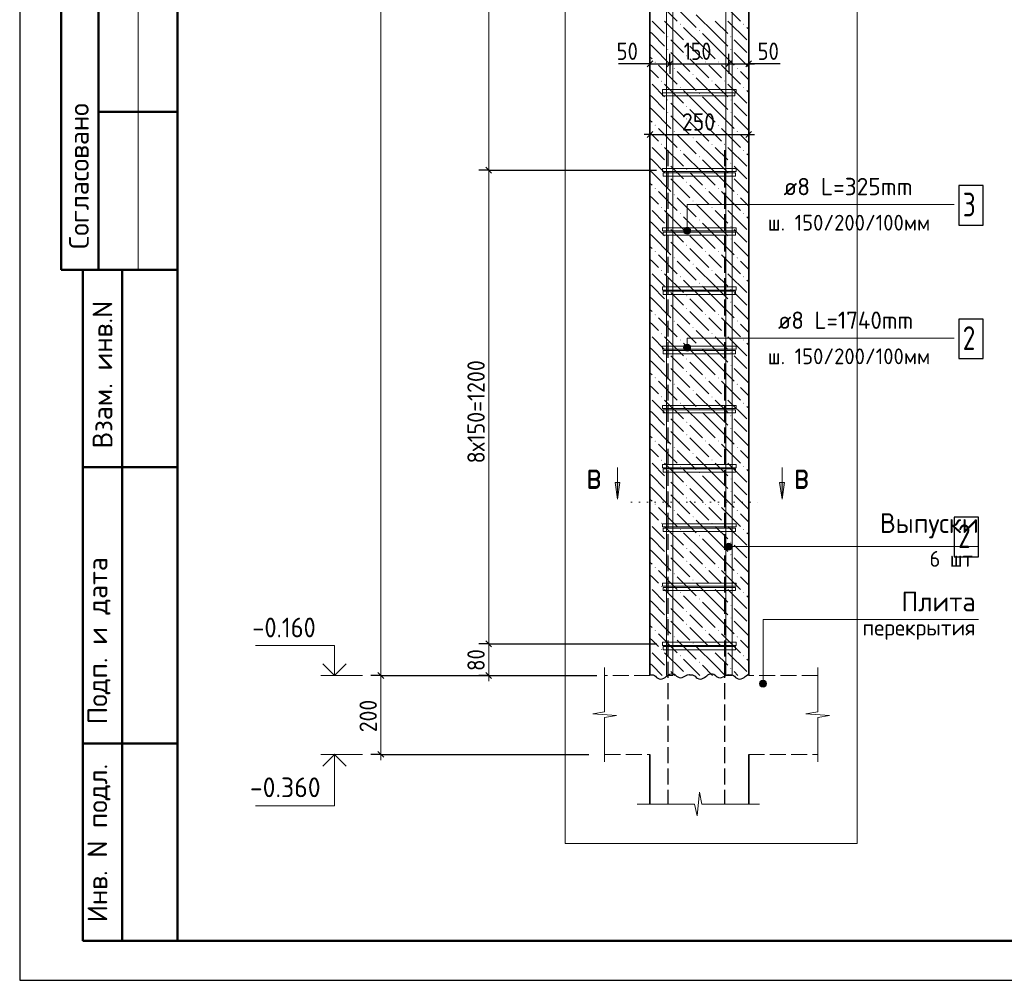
# Model space of a CAD drawing. Header units: millimetres. Extents: x 0 to 50400, y 0 to 35640.
# Tile 1 of 13: x 0 to 14967, y 0 to 14599. Entities that reach past the tile are written whole.
import ezdxf

# ---------------------------------------------------------------- set-up
doc = ezdxf.new("R2010")
doc.units = ezdxf.units.MM
doc.linetypes.add('______2', pattern=[324, 240, -84])
doc.linetypes.add('______9', pattern=[120, 0, -120])
for name, color, linetype, lineweight in [('Standard', 7, 'Continuous', 25), ('ЖБ Перекрытие верхний уровень', 7, 'Continuous', 35), ('ЖБ Пилон', 7, 'Continuous', 35), ('Позиционная метка диаметр_ шаг', 7, 'Continuous', 13), ('Позиционная метка линия выноска', 7, 'Continuous', 13), ('Примечания', 7, 'Continuous', 13), ('Размерная линия_ общее', 7, 'Continuous', 13), ('Узлы символ', 7, 'Continuous', 25)]:
    doc.layers.add(name, color=color, linetype=linetype, lineweight=lineweight)
doc.layers.add('Размерная выноска', color=7, linetype='Continuous')
doc.layers.add('Стена фоновая арматура Х1', color=7, linetype='______2', true_color=0xa0a0a0)
doc.layers.add('Стена Хомут', color=7, linetype='______2', true_color=0xa0a0a0)
doc.styles.add('ISOCPEUR', font='txt')

msp = doc.modelspace()

# ---------------------------------------------------------------- hatches: boundary and pattern name
at = {"layer": 'ЖБ Пилон', "linetype": 'Continuous', "lineweight": 18, "transparency": 33554687}
for points in [[(10036, 14531), (10044, 14539), (10051, 14531), (10044, 14523)], [(10996, 14531), (11004, 14539), (11011, 14531), (11004, 14523)], [(10324, 14435), (10332, 14443), (10339, 14435), (10332, 14427)], [(9844, 14339), (9852, 14347), (9859, 14339), (9852, 14331)], [(10132, 14243), (10140, 14251), (10147, 14243), (10140, 14235)], [(10804, 14339), (10812, 14347), (10819, 14339), (10812, 14331)], [(9844, 14147), (9852, 14155), (9859, 14147), (9852, 14139)], [(10804, 14147), (10812, 14155), (10819, 14147), (10812, 14139)], [(9652, 13955), (9660, 13963), (9667, 13955), (9660, 13947)], [(10132, 14051), (10140, 14059), (10147, 14051), (10140, 14043)], [(10420, 13955), (10428, 13963), (10435, 13955), (10428, 13947)], [(10612, 13955), (10620, 13963), (10627, 13955), (10620, 13947)], [(9940, 13859), (9948, 13867), (9955, 13859), (9948, 13851)], [(10228, 13763), (10236, 13771), (10243, 13763), (10236, 13755)], [(10900, 13859), (10908, 13867), (10915, 13859), (10908, 13851)], [(9748, 13667), (9756, 13675), (9763, 13667), (9756, 13659)], [(10516, 13667), (10524, 13675), (10531, 13667), (10524, 13659)], [(10708, 13667), (10716, 13675), (10723, 13667), (10716, 13659)], [(10036, 13571), (10044, 13579), (10051, 13571), (10044, 13563)], [(10324, 13475), (10332, 13483), (10339, 13475), (10332, 13467)], [(10996, 13571), (11004, 13579), (11011, 13571), (11004, 13563)], [(9844, 13379), (9852, 13387), (9859, 13379), (9852, 13371)], [(10804, 13379), (10812, 13387), (10819, 13379), (10812, 13371)], [(9844, 13187), (9852, 13195), (9859, 13187), (9852, 13179)], [(10132, 13283), (10140, 13291), (10147, 13283), (10140, 13275)], [(10804, 13187), (10812, 13195), (10819, 13187), (10812, 13179)], [(10132, 13091), (10140, 13099), (10147, 13091), (10140, 13083)], [(9652, 12995), (9660, 13003), (9667, 12995), (9660, 12987)], [(9940, 12899), (9948, 12907), (9955, 12899), (9948, 12891)], [(10420, 12995), (10428, 13003), (10435, 12995), (10428, 12987)], [(10612, 12995), (10620, 13003), (10627, 12995), (10620, 12987)], [(10900, 12899), (10908, 12907), (10915, 12899), (10908, 12891)], [(10228, 12803), (10236, 12811), (10243, 12803), (10236, 12795)], [(9748, 12707), (9756, 12715), (9763, 12707), (9756, 12699)], [(10036, 12611), (10044, 12619), (10051, 12611), (10044, 12603)], [(10516, 12707), (10524, 12715), (10531, 12707), (10524, 12699)], [(10708, 12707), (10716, 12715), (10723, 12707), (10716, 12699)], [(10996, 12611), (11004, 12619), (11011, 12611), (11004, 12603)], [(9844, 12419), (9852, 12427), (9859, 12419), (9852, 12411)], [(10324, 12515), (10332, 12523), (10339, 12515), (10332, 12507)], [(10804, 12419), (10812, 12427), (10819, 12419), (10812, 12411)], [(10132, 12323), (10140, 12331), (10147, 12323), (10140, 12315)], [(9844, 12227), (9852, 12235), (9859, 12227), (9852, 12219)], [(10132, 12131), (10140, 12139), (10147, 12131), (10140, 12123)], [(10804, 12227), (10812, 12235), (10819, 12227), (10812, 12219)], [(9652, 12035), (9660, 12043), (9667, 12035), (9660, 12027)], [(10420, 12035), (10428, 12043), (10435, 12035), (10428, 12027)], [(10612, 12035), (10620, 12043), (10627, 12035), (10620, 12027)], [(9940, 11939), (9948, 11947), (9955, 11939), (9948, 11931)], [(10228, 11843), (10236, 11851), (10243, 11843), (10236, 11835)], [(10900, 11939), (10908, 11947), (10915, 11939), (10908, 11931)], [(9748, 11747), (9756, 11755), (9763, 11747), (9756, 11739)], [(10516, 11747), (10524, 11755), (10531, 11747), (10524, 11739)], [(10708, 11747), (10716, 11755), (10723, 11747), (10716, 11739)], [(10036, 11651), (10044, 11659), (10051, 11651), (10044, 11643)], [(10324, 11555), (10332, 11563), (10339, 11555), (10332, 11547)], [(10996, 11651), (11004, 11659), (11011, 11651), (11004, 11643)], [(9844, 11459), (9852, 11467), (9859, 11459), (9852, 11451)], [(10804, 11459), (10812, 11467), (10819, 11459), (10812, 11451)], [(9844, 11267), (9852, 11275), (9859, 11267), (9852, 11259)], [(10132, 11363), (10140, 11371), (10147, 11363), (10140, 11355)], [(10804, 11267), (10812, 11275), (10819, 11267), (10812, 11259)], [(9652, 11075), (9660, 11083), (9667, 11075), (9660, 11067)], [(10132, 11171), (10140, 11179), (10147, 11171), (10140, 11163)], [(10420, 11075), (10428, 11083), (10435, 11075), (10428, 11067)], [(10612, 11075), (10620, 11083), (10627, 11075), (10620, 11067)], [(9940, 10979), (9948, 10987), (9955, 10979), (9948, 10971)], [(10900, 10979), (10908, 10987), (10915, 10979), (10908, 10971)], [(9748, 10787), (9756, 10795), (9763, 10787), (9756, 10779)], [(10228, 10883), (10236, 10891), (10243, 10883), (10236, 10875)], [(10516, 10787), (10524, 10795), (10531, 10787), (10524, 10779)], [(10708, 10787), (10716, 10795), (10723, 10787), (10716, 10779)], [(10036, 10691), (10044, 10699), (10051, 10691), (10044, 10683)], [(10996, 10691), (11004, 10699), (11011, 10691), (11004, 10683)], [(9844, 10499), (9852, 10507), (9859, 10499), (9852, 10491)], [(10324, 10595), (10332, 10603), (10339, 10595), (10332, 10587)], [(10804, 10499), (10812, 10507), (10819, 10499), (10812, 10491)], [(10132, 10403), (10140, 10411), (10147, 10403), (10140, 10395)], [(9844, 10307), (9852, 10315), (9859, 10307), (9852, 10299)], [(10132, 10211), (10140, 10219), (10147, 10211), (10140, 10203)], [(10804, 10307), (10812, 10315), (10819, 10307), (10812, 10299)], [(9652, 10115), (9660, 10123), (9667, 10115), (9660, 10107)], [(10420, 10115), (10428, 10123), (10435, 10115), (10428, 10107)], [(10612, 10115), (10620, 10123), (10627, 10115), (10620, 10107)], [(9940, 10019), (9948, 10027), (9955, 10019), (9948, 10011)], [(10228, 9923), (10236, 9931), (10243, 9923), (10236, 9915)], [(10900, 10019), (10908, 10027), (10915, 10019), (10908, 10011)], [(9748, 9827), (9756, 9835), (9763, 9827), (9756, 9819)], [(10036, 9731), (10044, 9739), (10051, 9731), (10044, 9723)], [(10516, 9827), (10524, 9835), (10531, 9827), (10524, 9819)], [(10708, 9827), (10716, 9835), (10723, 9827), (10716, 9819)], [(10996, 9731), (11004, 9739), (11011, 9731), (11004, 9723)], [(10324, 9635), (10332, 9643), (10339, 9635), (10332, 9627)], [(9844, 9539), (9852, 9547), (9859, 9539), (9852, 9531)], [(10132, 9443), (10140, 9451), (10147, 9443), (10140, 9435)], [(10804, 9539), (10812, 9547), (10819, 9539), (10812, 9531)], [(9844, 9347), (9852, 9355), (9859, 9347), (9852, 9339)], [(10804, 9347), (10812, 9355), (10819, 9347), (10812, 9339)], [(9652, 9155), (9660, 9163), (9667, 9155), (9660, 9147)], [(10132, 9251), (10140, 9259), (10147, 9251), (10140, 9243)], [(10420, 9155), (10428, 9163), (10435, 9155), (10428, 9147)], [(10612, 9155), (10620, 9163), (10627, 9155), (10620, 9147)], [(9940, 9059), (9948, 9067), (9955, 9059), (9948, 9051)], [(10900, 9059), (10908, 9067), (10915, 9059), (10908, 9051)], [(9748, 8867), (9756, 8875), (9763, 8867), (9756, 8859)], [(10228, 8963), (10236, 8971), (10243, 8963), (10236, 8955)], [(10516, 8867), (10524, 8875), (10531, 8867), (10524, 8859)], [(10708, 8867), (10716, 8875), (10723, 8867), (10716, 8859)], [(10036, 8771), (10044, 8779), (10051, 8771), (10044, 8763)], [(10324, 8675), (10332, 8683), (10339, 8675), (10332, 8667)], [(10996, 8771), (11004, 8779), (11011, 8771), (11004, 8763)], [(9844, 8579), (9852, 8587), (9859, 8579), (9852, 8571)], [(10804, 8579), (10812, 8587), (10819, 8579), (10812, 8571)], [(9844, 8387), (9852, 8395), (9859, 8387), (9852, 8379)], [(10132, 8483), (10140, 8491), (10147, 8483), (10140, 8475)], [(10804, 8387), (10812, 8395), (10819, 8387), (10812, 8379)], [(10132, 8291), (10140, 8299), (10147, 8291), (10140, 8283)], [(9652, 8195), (9660, 8203), (9667, 8195), (9660, 8187)], [(9940, 8099), (9948, 8107), (9955, 8099), (9948, 8091)], [(10420, 8195), (10428, 8203), (10435, 8195), (10428, 8187)], [(10612, 8195), (10620, 8203), (10627, 8195), (10620, 8187)], [(10900, 8099), (10908, 8107), (10915, 8099), (10908, 8091)], [(10228, 8003), (10236, 8011), (10243, 8003), (10236, 7995)], [(9748, 7907), (9756, 7915), (9763, 7907), (9756, 7899)], [(10036, 7811), (10044, 7819), (10051, 7811), (10044, 7803)], [(10516, 7907), (10524, 7915), (10531, 7907), (10524, 7899)], [(10708, 7907), (10716, 7915), (10723, 7907), (10716, 7899)], [(10996, 7811), (11004, 7819), (11011, 7811), (11004, 7803)], [(10324, 7715), (10332, 7723), (10339, 7715), (10332, 7707)], [(9844, 7619), (9852, 7627), (9859, 7619), (9852, 7611)], [(10132, 7523), (10140, 7531), (10147, 7523), (10140, 7515)], [(10804, 7619), (10812, 7627), (10819, 7619), (10812, 7611)], [(9844, 7427), (9852, 7435), (9859, 7427), (9852, 7419)], [(10132, 7331), (10140, 7339), (10147, 7331), (10140, 7323)], [(10804, 7427), (10812, 7435), (10819, 7427), (10812, 7419)], [(9652, 7235), (9660, 7243), (9667, 7235), (9660, 7227)], [(10420, 7235), (10428, 7243), (10435, 7235), (10428, 7227)], [(10612, 7235), (10620, 7243), (10627, 7235), (10620, 7227)], [(9940, 7139), (9948, 7147), (9955, 7139), (9948, 7131)], [(10228, 7043), (10236, 7051), (10243, 7043), (10236, 7035)], [(10900, 7139), (10908, 7147), (10915, 7139), (10908, 7131)], [(9748, 6947), (9756, 6955), (9763, 6947), (9756, 6939)], [(10516, 6947), (10524, 6955), (10531, 6947), (10524, 6939)], [(10708, 6947), (10716, 6955), (10723, 6947), (10716, 6939)], [(10036, 6851), (10044, 6859), (10051, 6851), (10044, 6843)], [(10324, 6755), (10332, 6763), (10339, 6755), (10332, 6747)], [(10996, 6851), (11004, 6859), (11011, 6851), (11004, 6843)], [(9844, 6659), (9852, 6667), (9859, 6659), (9852, 6651)], [(10804, 6659), (10812, 6667), (10819, 6659), (10812, 6651)], [(9844, 6467), (9852, 6475), (9859, 6467), (9852, 6459)], [(10132, 6563), (10140, 6571), (10147, 6563), (10140, 6555)], [(10804, 6467), (10812, 6475), (10819, 6467), (10812, 6459)], [(10132, 6371), (10140, 6379), (10147, 6371), (10140, 6363)], [(9652, 6275), (9660, 6283), (9667, 6275), (9660, 6267)], [(9940, 6179), (9948, 6187), (9955, 6179), (9948, 6171)], [(10420, 6275), (10428, 6283), (10435, 6275), (10428, 6267)], [(10612, 6275), (10620, 6283), (10627, 6275), (10620, 6267)], [(10900, 6179), (10908, 6187), (10915, 6179), (10908, 6171)], [(9748, 5987), (9756, 5995), (9763, 5987), (9756, 5979)], [(10228, 6083), (10236, 6091), (10243, 6083), (10236, 6075)], [(10516, 5987), (10524, 5995), (10531, 5987), (10524, 5979)], [(10708, 5987), (10716, 5995), (10723, 5987), (10716, 5979)], [(10036, 5891), (10044, 5899), (10051, 5891), (10044, 5883)], [(10996, 5891), (11004, 5899), (11011, 5891), (11004, 5883)], [(9844, 5699), (9852, 5707), (9859, 5699), (9852, 5691)], [(10324, 5795), (10332, 5803), (10339, 5795), (10332, 5787)], [(10804, 5699), (10812, 5707), (10819, 5699), (10812, 5691)], [(10132, 5603), (10140, 5611), (10147, 5603), (10140, 5595)], [(9844, 5507), (9852, 5515), (9859, 5507), (9852, 5499)], [(10132, 5411), (10140, 5419), (10147, 5411), (10140, 5403)], [(10804, 5507), (10812, 5515), (10819, 5507), (10812, 5499)], [(9652, 5315), (9660, 5323), (9667, 5315), (9660, 5307)], [(10420, 5315), (10428, 5323), (10435, 5315), (10428, 5307)], [(10612, 5315), (10620, 5323), (10627, 5315), (10620, 5307)], [(9940, 5219), (9948, 5227), (9955, 5219), (9948, 5211)], [(10228, 5123), (10236, 5131), (10243, 5123), (10236, 5115)], [(10900, 5219), (10908, 5227), (10915, 5219), (10908, 5211)], [(9748, 5027), (9756, 5035), (9763, 5027), (9756, 5019)], [(10516, 5027), (10524, 5035), (10531, 5027), (10524, 5019)], [(10708, 5027), (10716, 5035), (10723, 5027), (10716, 5019)], [(10036, 4931), (10044, 4939), (10051, 4931), (10044, 4923)], [(10324, 4835), (10332, 4843), (10339, 4835), (10332, 4827)], [(10996, 4931), (11004, 4939), (11011, 4931), (11004, 4923)], [(9844, 4739), (9852, 4747), (9859, 4739), (9852, 4731)], [(10132, 4643), (10140, 4651), (10147, 4643), (10140, 4635)], [(10804, 4739), (10812, 4747), (10819, 4739), (10812, 4731)]]:
    msp.add_hatch(color=7, dxfattribs=at).paths.add_polyline_path(points, flags=16)
at = {"layer": 'Позиционная метка линия выноска', "linetype": 'Continuous', "lineweight": 13, "transparency": 33554687}
for points in [[(10192, 11419), (10099, 11419), (10091, 11392)], [(10192, 11419), (10091, 11392), (10199, 11392)], [(10199, 11392), (10091, 11392), (10099, 11365)], [(10172, 11438), (10118, 11438), (10099, 11419)], [(10172, 11438), (10099, 11419), (10192, 11419)], [(10199, 11392), (10099, 11365), (10192, 11365)], [(10118, 11438), (10172, 11438), (10145, 11446)], [(10192, 11365), (10099, 11365), (10118, 11345)], [(10192, 11365), (10118, 11345), (10172, 11345)], [(10172, 11345), (10118, 11345), (10145, 11338)], [(10192, 9641), (10099, 9641), (10091, 9614)], [(10192, 9641), (10091, 9614), (10199, 9614)], [(10199, 9614), (10091, 9614), (10099, 9587)], [(10172, 9660), (10118, 9660), (10099, 9641)], [(10172, 9660), (10099, 9641), (10192, 9641)], [(10199, 9614), (10099, 9587), (10192, 9587)], [(10192, 9587), (10099, 9587), (10118, 9567)], [(10118, 9660), (10172, 9660), (10145, 9668)], [(10192, 9587), (10118, 9567), (10172, 9567)], [(10172, 9567), (10118, 9567), (10145, 9560)], [(10735, 6564), (10735, 6618), (10727, 6591)], [(10735, 6618), (10754, 6545), (10754, 6638)], [(10735, 6618), (10735, 6564), (10754, 6545)], [(10754, 6638), (10781, 6537), (10781, 6645)], [(10754, 6638), (10754, 6545), (10781, 6537)], [(10781, 6645), (10781, 6537), (10808, 6545)], [(10781, 6645), (10808, 6545), (10808, 6638)], [(10808, 6638), (10808, 6545), (10828, 6564)], [(10808, 6638), (10828, 6564), (10828, 6618)], [(10828, 6618), (10828, 6564), (10835, 6591)], [(11246, 4508), (11353, 4508), (11346, 4535)], [(11246, 4508), (11346, 4535), (11253, 4535)], [(11253, 4481), (11353, 4508), (11246, 4508)], [(11253, 4535), (11346, 4535), (11326, 4555)], [(11253, 4535), (11326, 4555), (11272, 4555)], [(11253, 4481), (11346, 4481), (11353, 4508)], [(11272, 4555), (11326, 4555), (11299, 4562)], [(11272, 4462), (11346, 4481), (11253, 4481)], [(11272, 4462), (11326, 4462), (11346, 4481)], [(11326, 4462), (11272, 4462), (11299, 4454)]]:
    msp.add_hatch(color=7, dxfattribs=at).paths.add_polyline_path(points)
at = {"layer": 'Узлы символ', "linetype": 'Continuous', "lineweight": 13, "transparency": 33554687}
for points in [[(9123, 7566), (9087, 7314), (9051, 7566)], [(11624, 7566), (11588, 7314), (11552, 7566)]]:
    msp.add_hatch(color=7, dxfattribs=at).paths.add_polyline_path(points, flags=16)

# ---------------------------------------------------------------- linework, layer by layer
at = {"layer": 'Standard', "color": 7, "linetype": 'Continuous', "lineweight": 25, "transparency": 33554687}
for p, q in [((2400, 35040), (2400, 1270)), ((9536, 13883), (9626, 13973)), ((9836, 13883), (9926, 13973)), ((10736, 13883), (10826, 13973)), ((11036, 13883), (11126, 13973)), ((9536, 12809), (9626, 12899)), ((11036, 12809), (11126, 12899))]:
    msp.add_line(p, q, dxfattribs=at)
at = {"layer": 'Standard', "color": 7, "linetype": 'Continuous', "lineweight": 50, "transparency": 33554687}
for p, q in [((632, 18600), (632, 10800)), ((632, 18600), (632, 10800)), ((1200, 18600), (1200, 10800)), ((2400, 13200), (1200, 13200)), ((0, 10800), (7, 10800)), ((632, 10800), (2400, 10800)), ((960, 600), (960, 10800)), ((960, 600), (960, 10800)), ((1560, 600), (1560, 10800)), ((960, 7800), (2400, 7800)), ((960, 3600), (2400, 3600)), ((2400, 600), (960, 600))]:
    msp.add_line(p, q, dxfattribs=at)
at = {"layer": 'Standard', "color": 7, "linetype": 'Continuous', "lineweight": 13, "transparency": 33554687}
for p, q in [((1800, 18600), (1800, 10800)), ((5212, 4634), (4576, 4634)), ((5212, 3434), (4576, 3434))]:
    msp.add_line(p, q, dxfattribs=at)
at = {"layer": 'Standard', "color": 7, "linetype": 'Continuous', "lineweight": -3, "transparency": 33554687}
for p, q in [((9581, 13928), (9581, 14078)), ((9881, 13928), (9881, 14078)), ((10781, 13928), (10781, 14078)), ((11081, 13928), (11081, 14078)), ((9581, 13928), (9491, 13928)), ((9581, 13928), (9581, 13778)), ((9581, 13928), (9581, 13928)), ((9581, 13928), (9881, 13928)), ((9881, 13928), (9881, 13778)), ((9881, 13928), (9881, 13928)), ((9881, 13928), (10781, 13928)), ((10781, 13928), (10781, 13778)), ((10781, 13928), (10781, 13927)), ((10781, 13928), (11081, 13928)), ((11081, 13928), (11081, 13778)), ((11081, 13928), (11081, 13928)), ((11081, 13928), (11171, 13928)), ((9581, 12854), (9581, 13004)), ((11081, 12854), (11081, 13004)), ((9581, 12854), (9491, 12854)), ((9581, 12854), (9581, 12704)), ((9581, 12854), (11081, 12854)), ((11081, 12854), (11081, 12704)), ((11081, 12854), (11171, 12854))]:
    msp.add_line(p, q, dxfattribs=at)
at = {"layer": 'Standard', "color": 7, "linetype": 'Continuous', "lineweight": 25, "transparency": 33554687}
msp.add_lwpolyline([(0, 0), (50400, 0), (50400, 35640), (0, 35640), (0, 0)], close=True, dxfattribs=at)
at = {"layer": 'Standard', "color": 220, "linetype": 'Continuous', "lineweight": 13, "transparency": 33554687}
msp.add_lwpolyline([(50400, 35640), (0, 35640), (0, 0), (50400, 0), (50400, 35640)], dxfattribs=at)
at = {"layer": 'Standard', "color": 220, "linetype": 'Continuous', "lineweight": -3, "transparency": 33554687}
msp.add_lwpolyline([(50400, 35640), (0, 35640), (0, 0), (50400, 0), (50400, 35640)], dxfattribs=at)
at = {"layer": 'Standard', "color": 7, "linetype": 'Continuous', "lineweight": 50, "transparency": 33554687}
msp.add_lwpolyline([(2400, 35040), (49800, 35040), (49800, 600), (2400, 600), (2400, 35040)], close=True, dxfattribs=at)
at = {"layer": 'Standard', "color": 254, "linetype": 'Continuous', "lineweight": 18, "true_color": 0xc4c4ff, "transparency": 33554687}
msp.add_lwpolyline([(8291, 2078), (12731, 2078), (12731, 32387), (8291, 32387), (8291, 2078)], dxfattribs=at)
at = {"layer": 'Standard', "color": 7, "linetype": 'Continuous', "lineweight": 13, "transparency": 33554687}
for points in [[(4785, 4634), (4785, 5090), (3585, 5090)], [(4785, 3434), (4785, 2654), (3585, 2654)]]:
    msp.add_lwpolyline(points, dxfattribs=at)
at = {"layer": 'Standard', "color": 7, "linetype": 'Continuous', "lineweight": 35, "transparency": 33554687}
for points in [[(4963, 4812), (4785, 4634), (4607, 4812)], [(4963, 3255), (4785, 3434), (4607, 3255)]]:
    msp.add_lwpolyline(points, dxfattribs=at)
at = {"layer": 'ЖБ Перекрытие верхний уровень', "color": 7, "linetype": '______2', "lineweight": 18, "transparency": 33554687}
for p, q in [((9581, 4634), (8891, 4634)), ((12131, 4634), (11081, 4634)), ((8891, 3434), (9581, 3434)), ((11081, 3434), (12131, 3434))]:
    msp.add_line(p, q, dxfattribs=at)
at = {"layer": 'ЖБ Пилон', "color": 7, "linetype": 'Continuous', "lineweight": 35, "transparency": 33554687}
for p, q in [((9581, 28994), (9581, 4634)), ((11081, 4634), (11081, 28994)), ((9581, 3434), (9581, 2678)), ((11081, 2678), (11081, 3434))]:
    msp.add_line(p, q, dxfattribs=at)
at = {"layer": 'ЖБ Пилон', "color": 9, "linetype": 'Continuous', "lineweight": 18, "true_color": 0xc7c7c7, "transparency": 33554687}
for p, q in [((9708, 14867), (9996, 14579)), ((10668, 14867), (10956, 14579)), ((9996, 14771), (10284, 14483)), ((10572, 14387), (10284, 14675)), ((9612, 14579), (9804, 14387)), ((9804, 14579), (10092, 14291)), ((10572, 14579), (10764, 14387)), ((10764, 14579), (11052, 14291)), ((9612, 14387), (9581, 14417)), ((9612, 14387), (9804, 14195)), ((10380, 14195), (10092, 14483)), ((10380, 14387), (10572, 14195)), ((10572, 14387), (10764, 14195)), ((11081, 14453), (11052, 14483)), ((9581, 14225), (9612, 14195)), ((9996, 14195), (9900, 14291)), ((10956, 14195), (10860, 14291)), ((9612, 14195), (9900, 13907)), ((9900, 14099), (10188, 13811)), ((10092, 14099), (9996, 14195)), ((10188, 14195), (10380, 14003)), ((10380, 14195), (10572, 14003)), ((10572, 14195), (10860, 13907)), ((10860, 14099), (11081, 13877)), ((11052, 14099), (10956, 14195)), ((9581, 14033), (9612, 14003)), ((10188, 14003), (10476, 13715)), ((9612, 13811), (9581, 13841)), ((9708, 13715), (9612, 13811)), ((9708, 13907), (9996, 13619)), ((9996, 13811), (10284, 13523)), ((10572, 13811), (10476, 13907)), ((10668, 13715), (10572, 13811)), ((10668, 13907), (10956, 13619)), ((10956, 13811), (11081, 13685)), ((10572, 13427), (10284, 13715)), ((9612, 13619), (9804, 13427)), ((9804, 13619), (10092, 13331)), ((10380, 13235), (10092, 13523)), ((10572, 13619), (10764, 13427)), ((10764, 13619), (11052, 13331)), ((11081, 13493), (11052, 13523)), ((9612, 13427), (9581, 13457)), ((9612, 13427), (9804, 13235)), ((9996, 13235), (9900, 13331)), ((10380, 13427), (10572, 13235)), ((10572, 13427), (10764, 13235)), ((10956, 13235), (10860, 13331)), ((9581, 13265), (9612, 13235)), ((9612, 13235), (9900, 12947)), ((10092, 13139), (9996, 13235)), ((10188, 13235), (10380, 13043)), ((10380, 13235), (10572, 13043)), ((10572, 13235), (10860, 12947)), ((11052, 13139), (10956, 13235)), ((9581, 13073), (9612, 13043)), ((9900, 13139), (10188, 12851)), ((10188, 13043), (10476, 12755)), ((10860, 13139), (11081, 12917)), ((9612, 12851), (9581, 12881)), ((9708, 12947), (9996, 12659)), ((10572, 12851), (10476, 12947)), ((10668, 12947), (10956, 12659)), ((9708, 12755), (9612, 12851)), ((9996, 12851), (10284, 12563)), ((10572, 12467), (10284, 12755)), ((10668, 12755), (10572, 12851)), ((10956, 12851), (11081, 12725)), ((9612, 12659), (9804, 12467)), ((9804, 12659), (10092, 12371)), ((10572, 12659), (10764, 12467)), ((10764, 12659), (11052, 12371)), ((9612, 12467), (9581, 12497)), ((9612, 12467), (9804, 12275)), ((10380, 12275), (10092, 12563)), ((10380, 12467), (10572, 12275)), ((10572, 12467), (10764, 12275)), ((11081, 12533), (11052, 12563)), ((9581, 12305), (9612, 12275)), ((9612, 12275), (9900, 11987)), ((9996, 12275), (9900, 12371)), ((10092, 12179), (9996, 12275)), ((10188, 12275), (10380, 12083)), ((10380, 12275), (10572, 12083)), ((10572, 12275), (10860, 11987)), ((10956, 12275), (10860, 12371)), ((11052, 12179), (10956, 12275)), ((9900, 12179), (10188, 11891)), ((10860, 12179), (11081, 11957)), ((9581, 12113), (9612, 12083)), ((9708, 11987), (9996, 11699)), ((10188, 12083), (10476, 11795)), ((10572, 11891), (10476, 11987)), ((10668, 11987), (10956, 11699)), ((9612, 11891), (9581, 11921)), ((9708, 11795), (9612, 11891)), ((9996, 11891), (10284, 11603)), ((10668, 11795), (10572, 11891)), ((10956, 11891), (11081, 11765)), ((9612, 11699), (9804, 11507)), ((9804, 11699), (10092, 11411)), ((10572, 11507), (10284, 11795)), ((10572, 11699), (10764, 11507)), ((10764, 11699), (11052, 11411)), ((9612, 11507), (9581, 11537)), ((10380, 11315), (10092, 11603)), ((11081, 11573), (11052, 11603)), ((9612, 11507), (9804, 11315)), ((9996, 11315), (9900, 11411)), ((10380, 11507), (10572, 11315)), ((10572, 11507), (10764, 11315)), ((10956, 11315), (10860, 11411)), ((9581, 11345), (9612, 11315)), ((9612, 11315), (9900, 11027)), ((10092, 11219), (9996, 11315)), ((10188, 11315), (10380, 11123)), ((10380, 11315), (10572, 11123)), ((10572, 11315), (10860, 11027)), ((11052, 11219), (10956, 11315)), ((9581, 11153), (9612, 11123)), ((9900, 11219), (10188, 10931)), ((10188, 11123), (10476, 10835)), ((10860, 11219), (11081, 10997)), ((9612, 10931), (9581, 10961)), ((9708, 10835), (9612, 10931)), ((9708, 11027), (9996, 10739)), ((9996, 10931), (10284, 10643)), ((10572, 10931), (10476, 11027)), ((10668, 10835), (10572, 10931)), ((10668, 11027), (10956, 10739)), ((10956, 10931), (11081, 10805)), ((10572, 10547), (10284, 10835)), ((9612, 10739), (9804, 10547)), ((9804, 10739), (10092, 10451)), ((10380, 10355), (10092, 10643)), ((10572, 10739), (10764, 10547)), ((10764, 10739), (11052, 10451)), ((11081, 10613), (11052, 10643)), ((9612, 10547), (9581, 10577)), ((9612, 10547), (9804, 10355)), ((10380, 10547), (10572, 10355)), ((10572, 10547), (10764, 10355)), ((9581, 10385), (9612, 10355)), ((9612, 10355), (9900, 10067)), ((9996, 10355), (9900, 10451)), ((10092, 10259), (9996, 10355)), ((10188, 10355), (10380, 10163)), ((10380, 10355), (10572, 10163)), ((10572, 10355), (10860, 10067)), ((10956, 10355), (10860, 10451)), ((11052, 10259), (10956, 10355)), ((9581, 10193), (9612, 10163)), ((9900, 10259), (10188, 9971)), ((10860, 10259), (11081, 10037)), ((9708, 10067), (9996, 9779)), ((10188, 10163), (10476, 9875)), ((10572, 9971), (10476, 10067)), ((10668, 10067), (10956, 9779)), ((9612, 9971), (9581, 10001)), ((9708, 9875), (9612, 9971)), ((9996, 9971), (10284, 9683)), ((10668, 9875), (10572, 9971)), ((10956, 9971), (11081, 9845)), ((9612, 9779), (9804, 9587)), ((9804, 9779), (10092, 9491)), ((10572, 9587), (10284, 9875)), ((10572, 9779), (10764, 9587)), ((10764, 9779), (11052, 9491)), ((9612, 9587), (9581, 9617)), ((9612, 9587), (9804, 9395)), ((10380, 9395), (10092, 9683)), ((10380, 9587), (10572, 9395)), ((10572, 9587), (10764, 9395)), ((11081, 9653), (11052, 9683)), ((9996, 9395), (9900, 9491)), ((10956, 9395), (10860, 9491)), ((9581, 9425), (9612, 9395)), ((9612, 9395), (9900, 9107)), ((9900, 9299), (10188, 9011)), ((10092, 9299), (9996, 9395)), ((10188, 9395), (10380, 9203)), ((10380, 9395), (10572, 9203)), ((10572, 9395), (10860, 9107)), ((10860, 9299), (11081, 9077)), ((11052, 9299), (10956, 9395)), ((9581, 9233), (9612, 9203)), ((10188, 9203), (10476, 8915)), ((9612, 9011), (9581, 9041)), ((9708, 8915), (9612, 9011)), ((9708, 9107), (9996, 8819)), ((9996, 9011), (10284, 8723)), ((10572, 9011), (10476, 9107)), ((10668, 8915), (10572, 9011)), ((10668, 9107), (10956, 8819)), ((10956, 9011), (11081, 8885)), ((10572, 8627), (10284, 8915)), ((9612, 8819), (9804, 8627)), ((9804, 8819), (10092, 8531)), ((10380, 8435), (10092, 8723)), ((10572, 8819), (10764, 8627)), ((10764, 8819), (11052, 8531)), ((11081, 8693), (11052, 8723)), ((9612, 8627), (9581, 8657)), ((9612, 8627), (9804, 8435)), ((10380, 8627), (10572, 8435)), ((10572, 8627), (10764, 8435)), ((9581, 8465), (9612, 8435)), ((9612, 8435), (9900, 8147)), ((9996, 8435), (9900, 8531)), ((10092, 8339), (9996, 8435)), ((10188, 8435), (10380, 8243)), ((10380, 8435), (10572, 8243)), ((10572, 8435), (10860, 8147)), ((10956, 8435), (10860, 8531)), ((11052, 8339), (10956, 8435)), ((9581, 8273), (9612, 8243)), ((9900, 8339), (10188, 8051)), ((10188, 8243), (10476, 7955)), ((10860, 8339), (11081, 8117)), ((9708, 8147), (9996, 7859)), ((10572, 8051), (10476, 8147)), ((10668, 8147), (10956, 7859)), ((9612, 8051), (9581, 8081)), ((9708, 7955), (9612, 8051)), ((9996, 8051), (10284, 7763)), ((10572, 7667), (10284, 7955)), ((10668, 7955), (10572, 8051)), ((10956, 8051), (11081, 7925)), ((9612, 7859), (9804, 7667)), ((9804, 7859), (10092, 7571)), ((10572, 7859), (10764, 7667)), ((10764, 7859), (11052, 7571)), ((9612, 7667), (9581, 7697)), ((9612, 7667), (9804, 7475)), ((10380, 7475), (10092, 7763)), ((10380, 7667), (10572, 7475)), ((10572, 7667), (10764, 7475)), ((11081, 7733), (11052, 7763)), ((9581, 7505), (9612, 7475)), ((9996, 7475), (9900, 7571)), ((10956, 7475), (10860, 7571)), ((9612, 7475), (9900, 7187)), ((9900, 7379), (10188, 7091)), ((10092, 7379), (9996, 7475)), ((10188, 7475), (10380, 7283)), ((10380, 7475), (10572, 7283)), ((10572, 7475), (10860, 7187)), ((10860, 7379), (11081, 7157)), ((11052, 7379), (10956, 7475)), ((9581, 7313), (9612, 7283)), ((9708, 7187), (9996, 6899)), ((10188, 7283), (10476, 6995)), ((10572, 7091), (10476, 7187)), ((10668, 7187), (10956, 6899)), ((9612, 7091), (9581, 7121)), ((9708, 6995), (9612, 7091)), ((9996, 7091), (10284, 6803)), ((10668, 6995), (10572, 7091)), ((10956, 7091), (11081, 6965)), ((9612, 6899), (9804, 6707)), ((9804, 6899), (10092, 6611)), ((10572, 6707), (10284, 6995)), ((10572, 6899), (10764, 6707)), ((10764, 6899), (11052, 6611)), ((9612, 6707), (9581, 6737)), ((10380, 6515), (10092, 6803)), ((11081, 6773), (11052, 6803)), ((9612, 6707), (9804, 6515)), ((9996, 6515), (9900, 6611)), ((10380, 6707), (10572, 6515)), ((10572, 6707), (10764, 6515)), ((10956, 6515), (10860, 6611)), ((9581, 6545), (9612, 6515)), ((9612, 6515), (9900, 6227)), ((10092, 6419), (9996, 6515)), ((10188, 6515), (10380, 6323)), ((10380, 6515), (10572, 6323)), ((10572, 6515), (10860, 6227)), ((11052, 6419), (10956, 6515)), ((9581, 6353), (9612, 6323)), ((9900, 6419), (10188, 6131)), ((10188, 6323), (10476, 6035)), ((10860, 6419), (11081, 6197)), ((9612, 6131), (9581, 6161)), ((9708, 6227), (9996, 5939)), ((10572, 6131), (10476, 6227)), ((10668, 6227), (10956, 5939)), ((9708, 6035), (9612, 6131)), ((9996, 6131), (10284, 5843)), ((10572, 5747), (10284, 6035)), ((10668, 6035), (10572, 6131)), ((10956, 6131), (11081, 6005)), ((9612, 5939), (9804, 5747)), ((9804, 5939), (10092, 5651)), ((10380, 5555), (10092, 5843)), ((10572, 5939), (10764, 5747)), ((10764, 5939), (11052, 5651)), ((11081, 5813), (11052, 5843)), ((9612, 5747), (9581, 5777)), ((9612, 5747), (9804, 5555)), ((10380, 5747), (10572, 5555)), ((10572, 5747), (10764, 5555)), ((9581, 5585), (9612, 5555)), ((9612, 5555), (9900, 5267)), ((9996, 5555), (9900, 5651)), ((10092, 5459), (9996, 5555)), ((10188, 5555), (10380, 5363)), ((10380, 5555), (10572, 5363)), ((10572, 5555), (10860, 5267)), ((10956, 5555), (10860, 5651)), ((11052, 5459), (10956, 5555)), ((9581, 5393), (9612, 5363)), ((9900, 5459), (10188, 5171)), ((10860, 5459), (11081, 5237)), ((9708, 5267), (9996, 4979)), ((10188, 5363), (10476, 5075)), ((10572, 5171), (10476, 5267)), ((10668, 5267), (10956, 4979)), ((9612, 5171), (9581, 5201)), ((9708, 5075), (9612, 5171)), ((9996, 5171), (10284, 4883)), ((10668, 5075), (10572, 5171)), ((10956, 5171), (11081, 5045)), ((9612, 4979), (9804, 4787)), ((9804, 4979), (10092, 4691)), ((10572, 4787), (10284, 5075)), ((10572, 4979), (10764, 4787)), ((10764, 4979), (11052, 4691)), ((9612, 4787), (9581, 4817)), ((10341, 4634), (10092, 4883)), ((11081, 4853), (11052, 4883)), ((9612, 4787), (9765, 4634)), ((9957, 4634), (9900, 4691)), ((10380, 4787), (10533, 4634)), ((10572, 4787), (10725, 4634)), ((10917, 4634), (10860, 4691))]:
    msp.add_line(p, q, dxfattribs=at)
at = {"layer": 'Позиционная метка линия выноска', "color": 253, "linetype": '______2', "lineweight": 25, "true_color": 0xa0a0a0, "transparency": 33554687}
for p, q in [((9853, 12614), (9853, 2678)), ((10716, 12614), (10716, 2678))]:
    msp.add_line(p, q, dxfattribs=at)
at = {"layer": 'Позиционная метка линия выноска', "color": 7, "linetype": 'Continuous', "lineweight": 13, "transparency": 33554687}
for p, q in [((10091, 11392), (10091, 11392)), ((10145, 11446), (10145, 11446)), ((10199, 11392), (10199, 11392)), ((10145, 11338), (10145, 11338)), ((10091, 9614), (10091, 9614)), ((10145, 9668), (10145, 9668)), ((10199, 9614), (10199, 9614)), ((10145, 9560), (10145, 9560)), ((10727, 6591), (10727, 6591)), ((10781, 6645), (10781, 6645)), ((10835, 6591), (10835, 6591)), ((10781, 6537), (10781, 6537)), ((11246, 4508), (11246, 4508)), ((11299, 4562), (11299, 4562)), ((11353, 4508), (11353, 4508)), ((11299, 4454), (11299, 4454))]:
    msp.add_line(p, q, dxfattribs=at)
for points in [[(14203, 11790), (10145, 11790), (10145, 11392)], [(14203, 9760), (10145, 9760), (10145, 9614)], [(10781, 6591), (11580, 6591), (14575, 6591)], [(11299, 4508), (11299, 5481), (14575, 5481)]]:
    msp.add_lwpolyline(points, dxfattribs=at)
for centre in [(10145, 11392), (10145, 9614), (10781, 6591), (11299, 4508)]:
    msp.add_circle(centre, 54, dxfattribs=at)
at = {"layer": 'Примечания', "color": 7, "linetype": 'Continuous', "lineweight": 13, "transparency": 33554687}
for p, q in [((8891, 4754), (8891, 4080)), ((12131, 4754), (12131, 4080)), ((8891, 4080), (8711, 4051)), ((8711, 4051), (9071, 4022)), ((12131, 4080), (11951, 4051)), ((11951, 4051), (12311, 4022)), ((9071, 4022), (8891, 3994)), ((8891, 3994), (8891, 3320)), ((12311, 4022), (12131, 3994)), ((12131, 3994), (12131, 3320)), ((8891, 3320), (8891, 3320)), ((12131, 3320), (12131, 3320)), ((10297, 2498), (10334, 2858)), ((10334, 2858), (10371, 2678)), ((9385, 2678), (10259, 2678)), ((10259, 2678), (10297, 2498)), ((10371, 2678), (11245, 2678)), ((11245, 2678), (11245, 2678))]:
    msp.add_line(p, q, dxfattribs=at)
at = {"layer": 'Примечания', "color": 7, "linetype": 'Continuous', "lineweight": 25, "transparency": 33554687}
for points in [[(9581, 4644), (9604, 4644), (9628, 4641), (9649, 4633), (9667, 4620), (9682, 4604), (9699, 4591), (9721, 4583), (9745, 4579), (9768, 4584), (9790, 4592), (9811, 4602), (9829, 4615), (9845, 4629), (9862, 4642), (9883, 4653), (9905, 4659), (9929, 4658), (9953, 4652), (9970, 4639), (9986, 4624), (10003, 4610), (10023, 4600), (10047, 4598), (10070, 4603), (10091, 4612), (10112, 4623), (10133, 4633), (10153, 4642), (10177, 4647), (10181, 4647)], [(10181, 4644), (10204, 4644), (10228, 4641), (10249, 4633), (10267, 4620), (10282, 4604), (10299, 4591), (10321, 4583), (10345, 4579), (10368, 4584), (10390, 4592), (10411, 4602), (10429, 4615), (10445, 4629), (10462, 4642), (10483, 4653), (10505, 4659), (10529, 4658), (10553, 4652), (10570, 4639), (10586, 4624), (10603, 4610), (10623, 4600), (10647, 4598), (10670, 4603), (10691, 4612), (10712, 4623), (10733, 4633), (10753, 4642), (10777, 4647), (10781, 4647)], [(10781, 4644), (10804, 4644), (10828, 4641), (10849, 4633), (10867, 4620), (10882, 4604), (10899, 4591), (10921, 4583), (10945, 4579), (10968, 4584), (10990, 4592), (11011, 4602), (11029, 4615), (11045, 4629), (11062, 4642), (11081, 4652)]]:
    msp.add_lwpolyline(points, dxfattribs=at)
at = {"layer": 'Размерная выноска', "color": 7, "linetype": 'Continuous', "lineweight": -3, "transparency": 33554687}
for p, q in [((9581, 13928), (9101, 13928)), ((11561, 13928), (11081, 13928))]:
    msp.add_line(p, q, dxfattribs=at)
at = {"layer": 'Размерная линия_ общее', "color": 7, "linetype": 'Continuous', "lineweight": 13, "transparency": 33554687}
for p, q in [((5489, 28994), (5489, 4634)), ((7129, 12314), (7129, 26714)), ((7129, 5114), (7129, 12314)), ((7129, 4634), (7129, 5114)), ((5489, 4634), (5489, 3434)), ((7129, 4634), (7129, 4544)), ((5489, 3434), (5489, 3344))]:
    msp.add_line(p, q, dxfattribs=at)
at = {"layer": 'Размерная линия_ общее', "color": 7, "linetype": 'Continuous', "lineweight": -3, "transparency": 33554687}
for p, q in [((7129, 12314), (6979, 12314)), ((7129, 12314), (7279, 12314)), ((7129, 12314), (9681, 12314)), ((7129, 5114), (6979, 5114)), ((7129, 5114), (7279, 5114)), ((5489, 4634), (5339, 4634)), ((5489, 4634), (5639, 4634)), ((5489, 4634), (8771, 4634)), ((7129, 4634), (6979, 4634)), ((7129, 4634), (7279, 4634)), ((7129, 4634), (7129, 4634)), ((5489, 3434), (5339, 3434)), ((5489, 3434), (5639, 3434)), ((5489, 3434), (8651, 3434))]:
    msp.add_line(p, q, dxfattribs=at)
at = {"layer": 'Размерная линия_ общее', "color": 7, "linetype": 'Continuous', "lineweight": 25, "transparency": 33554687}
for p, q in [((7174, 12269), (7084, 12359)), ((7174, 5069), (7084, 5159)), ((5444, 4679), (5534, 4589)), ((7174, 4589), (7084, 4679)), ((5444, 3479), (5534, 3389))]:
    msp.add_line(p, q, dxfattribs=at)
at = {"layer": 'Размерная линия_ общее', "color": 7, "linetype": 'Continuous', "lineweight": -3, "transparency": 33554687}
msp.add_lwpolyline([(7129, 5114), (7739, 5114), (7739, 5114), (9685, 5114)], dxfattribs=at)
at = {"layer": 'Стена фоновая арматура Х1', "color": 7, "linetype": 'Continuous', "lineweight": 18, "transparency": 33554687}
for points in [[(9833, 4634), (9833, 29301), (9929, 29894), (9929, 31835), (10025, 31835), (10025, 29887), (9929, 29293), (9929, 4634), (9833, 4634)], [(9833, 4634), (9833, 29301), (9929, 29894), (9929, 31835), (10025, 31835), (10025, 29887), (9929, 29293), (9929, 4634), (9833, 4634)], [(10733, 4634), (10733, 29293), (10637, 29887), (10637, 31835), (10733, 31835), (10733, 29894), (10829, 29301), (10829, 4634), (10733, 4634)], [(10733, 4634), (10733, 29293), (10637, 29887), (10637, 31835), (10733, 31835), (10733, 29894), (10829, 29301), (10829, 4634), (10733, 4634)]]:
    msp.add_lwpolyline(points, dxfattribs=at)
at = {"layer": 'Стена Хомут', "color": 7, "linetype": 'Continuous', "lineweight": 13, "transparency": 33554687}
for points in [[(9773, 13538), (10889, 13538), (10889, 13490), (9773, 13490), (9773, 13538)], [(9773, 13490), (10871, 13490), (10871, 13442), (9773, 13442), (9773, 13490)], [(9773, 12338), (10889, 12338), (10889, 12290), (9773, 12290), (9773, 12338)], [(9782, 12271), (10880, 12271), (10880, 12223), (9782, 12223), (9782, 12271)], [(9773, 11438), (10889, 11438), (10889, 11390), (9773, 11390), (9773, 11438)], [(9782, 11371), (10880, 11371), (10880, 11323), (9782, 11323), (9782, 11371)], [(9773, 10538), (10889, 10538), (10889, 10490), (9773, 10490), (9773, 10538)], [(9782, 10471), (10880, 10471), (10880, 10423), (9782, 10423), (9782, 10471)], [(9773, 9638), (10889, 9638), (10889, 9590), (9773, 9590), (9773, 9638)], [(9782, 9571), (10880, 9571), (10880, 9523), (9782, 9523), (9782, 9571)], [(9773, 8738), (10889, 8738), (10889, 8690), (9773, 8690), (9773, 8738)], [(9782, 8671), (10880, 8671), (10880, 8623), (9782, 8623), (9782, 8671)], [(9773, 7838), (10889, 7838), (10889, 7790), (9773, 7790), (9773, 7838)], [(9782, 7771), (10880, 7771), (10880, 7723), (9782, 7723), (9782, 7771)], [(9773, 6938), (10889, 6938), (10889, 6890), (9773, 6890), (9773, 6938)], [(9782, 6871), (10880, 6871), (10880, 6823), (9782, 6823), (9782, 6871)], [(9773, 6038), (10889, 6038), (10889, 5990), (9773, 5990), (9773, 6038)], [(9782, 5971), (10880, 5971), (10880, 5923), (9782, 5923), (9782, 5971)], [(9773, 5138), (10889, 5138), (10889, 5090), (9773, 5090), (9773, 5138)], [(9782, 5071), (10880, 5071), (10880, 5023), (9782, 5023), (9782, 5071)]]:
    msp.add_lwpolyline(points, dxfattribs=at)
at = {"layer": 'Стена Хомут', "color": 7, "linetype": 'Continuous', "lineweight": 25, "transparency": 33554687}
for points in [[(14275, 11478), (14647, 11478), (14647, 12078), (14275, 12078), (14275, 11478)], [(14275, 9448), (14647, 9448), (14647, 10048), (14275, 10048), (14275, 9448)], [(14203, 6438), (14575, 6438), (14575, 7038), (14203, 7038), (14203, 6438)]]:
    msp.add_lwpolyline(points, dxfattribs=at)
at = {"layer": 'Узлы символ', "color": 7, "linetype": 'Continuous', "lineweight": 13, "transparency": 33554687}
for p, q in [((9087, 7314), (9087, 7794)), ((11588, 7314), (11588, 7794)), ((9087, 7314), (9051, 7566)), ((9051, 7566), (9123, 7566)), ((9087, 7566), (9087, 7584)), ((9123, 7566), (9087, 7314)), ((11588, 7314), (11552, 7566)), ((11552, 7566), (11624, 7566)), ((11588, 7566), (11588, 7584)), ((11624, 7566), (11588, 7314)), ((9087, 7314), (9087, 7314)), ((9087, 7314), (9087, 7314)), ((9087, 7314), (9087, 7314)), ((11588, 7314), (11588, 7314)), ((11588, 7314), (11588, 7314)), ((11588, 7314), (11588, 7314))]:
    msp.add_line(p, q, dxfattribs=at)
at = {"layer": 'Узлы символ', "color": 7, "linetype": '______9', "lineweight": 13, "transparency": 33554687}
msp.add_line((9301, 7267), (11341, 7267), dxfattribs=at)

# ---------------------------------------------------------------- texts
at = {"layer": 'Standard', "color": 7, "linetype": 'Continuous', "lineweight": 25, "transparency": 33554687, "char_height": 264, "attachment_point": 7, "style": 'ISOCPEUR'}
for s, insert, width in [('\\W0.87;50', (9073, 13988), 484.71), ('\\W0.83;150', (10094, 13988), 610.29), ('\\W0.87;50', (11216, 13988), 484.72), ('\\W0.91;250', (10067, 12914), 674.39)]:
    msp.add_mtext(s, dxfattribs=dict(at, insert=insert, width=width))
at = {"layer": 'Standard', "color": 7, "linetype": 'Continuous', "lineweight": 50, "transparency": 33554687, "char_height": 300, "attachment_point": 7, "rotation": 90, "style": 'ISOCPEUR'}
for s, insert, width in [('\\A1;{\\fISOCPEUR|i0|b0;\\H300.000000;\\W1.000000;\\C7;Согласовано}\\P', (1050, 11114), 2486.25), ('\\A1;{\\fISOCPEUR|i0|b0;\\H300.000000;\\W1.000000;\\C7;Взам. инв.N}\\P', (1408, 8083), 2290.92), ('\\A1;{\\fISOCPEUR|i0|b0;\\H300.000000;\\W1.000000;\\C7;Подп. и дата}\\P', (1379, 3891), 2636.47), ('\\A1;{\\fISOCPEUR|i0|b0;\\H300.000000;\\W1.000000;\\C7;Инв. N подл.}\\P', (1379, 881), 2426.15)]:
    msp.add_mtext(s, dxfattribs=dict(at, insert=insert, width=width))
at = {"layer": 'ЖБ Пилон', "color": 7, "linetype": 'Continuous', "lineweight": 25, "transparency": 33554687, "char_height": 300, "attachment_point": 7, "style": 'ISOCPEUR'}
for s, insert, width in [('\\W0.90;-0.160', (3536, 5212), 1214.13), ('\\W0.95;-0.360', (3499, 2783), 1281.44)]:
    msp.add_mtext(s, dxfattribs=dict(at, insert=insert, width=width))
at = {"layer": 'Позиционная метка диаметр_ шаг', "color": 7, "linetype": 'Continuous', "lineweight": 18, "transparency": 33554687, "char_height": 240, "width": 2680.09, "attachment_point": 7, "style": 'ISOCPEUR'}
for insert in [(11370, 11394), (11370, 9363)]:
    msp.add_mtext('\\W0.95;ш. 150/200/100мм', dxfattribs=dict(at, insert=insert))
at = {"layer": 'Позиционная метка диаметр_ шаг', "color": 7, "linetype": 'Continuous', "lineweight": 25, "transparency": 33554687, "attachment_point": 7, "style": 'ISOCPEUR'}
for s, insert, char_height, width in [('\\W0.96;Выпуски', (13075, 6717), 300, 1643.32), ('\\W0.94;6 шт', (13830, 6285), 240, 856.52), ('\\W0.95;Плита', (13405, 5607), 300, 1311.99), ('\\W0.97;перекрытия', (12810, 5175), 240, 1867.51)]:
    msp.add_mtext(s, dxfattribs=dict(at, insert=insert, char_height=char_height, width=width))
at = {"layer": 'Размерная линия_ общее', "color": 7, "linetype": 'Continuous', "lineweight": 25, "transparency": 33554687, "char_height": 264, "attachment_point": 7, "rotation": 90, "style": 'ISOCPEUR'}
for s, insert, width in [('\\W0.92;8х150=1200', (7069, 7856), 1862.15), ('\\W0.87;80', (7069, 4702), 484.71), ('\\W0.91;200', (5429, 3770), 674.38)]:
    msp.add_mtext(s, dxfattribs=dict(at, insert=insert, width=width))
at = {"layer": 'Стена Хомут', "color": 7, "linetype": 'Continuous', "lineweight": 13, "transparency": 33554687, "attachment_point": 7, "style": 'ISOCPEUR'}
for s, insert, char_height, width in [('\\W0.98;ø8 L=325mm ', (11612, 11931), 264, 2266.23), ('\\W0.78;3', (14335, 11610), 360, 391.69), ('\\W0.96;ø8 L=1740mm ', (11527, 9900), 264, 2422.07), ('\\W0.78;2', (14335, 9580), 360, 391.69), ('\\W0.78;2', (14263, 6570), 360, 391.7)]:
    msp.add_mtext(s, dxfattribs=dict(at, insert=insert, char_height=char_height, width=width))
at = {"layer": 'Узлы символ', "color": 7, "linetype": 'Continuous', "lineweight": 35, "transparency": 33554687, "char_height": 420, "width": 456.96, "attachment_point": 7, "style": 'ISOCPEUR'}
for insert in [(8613, 7468), (11768, 7468)]:
    msp.add_mtext('\\W0.78;в', dxfattribs=dict(at, insert=insert))

doc.saveas('drawing.dxf')
